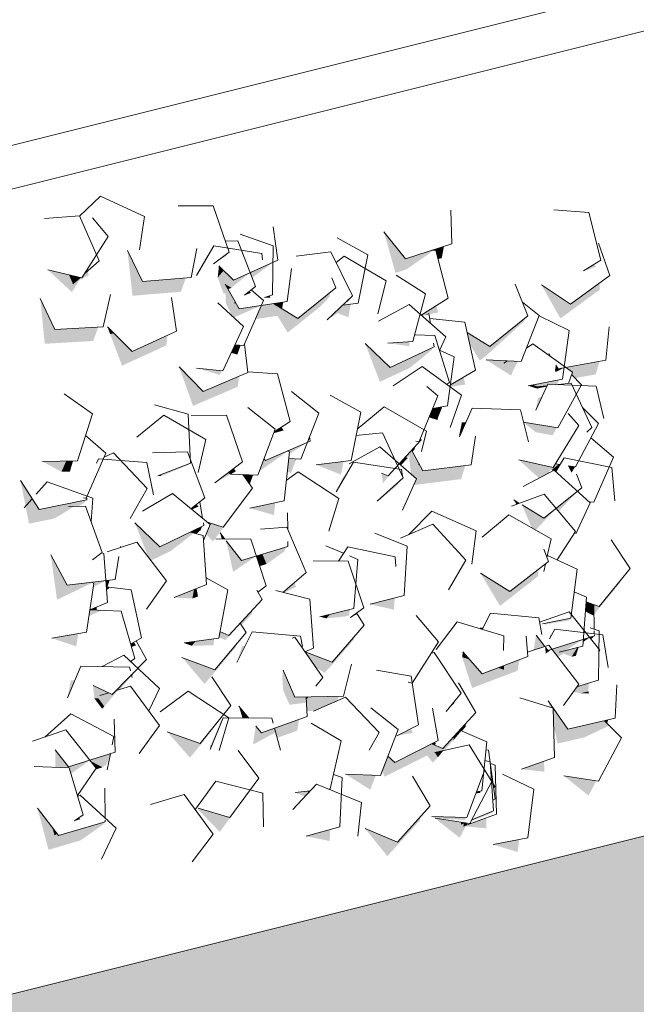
# Model space of a CAD drawing. Header units: millimetres. Extents: x 7522813 to 7573737, y -9734 to 10800.
# Tile 26 of 71: x 7534484 to 7535590, y 1336 to 3101. Entities that reach past the tile are written whole.
import ezdxf

# ---------------------------------------------------------------- set-up
doc = ezdxf.new("R2010")
doc.units = ezdxf.units.MM
doc.header["$MEASUREMENT"] = 0
for name, color, linetype in [('Nowe_130-Z Teren otaczajacy', 7, 'Continuous'), ('Nowe_2025-10-27 Żywopłot', 7, 'Continuous'), ('Nowe_260-A Balustrady', 7, 'Continuous'), ('Nowe_280-A Dachy Powłoki', 7, 'Continuous')]:
    doc.layers.add(name, color=color, linetype=linetype)
for name, color, linetype, lineweight, true_color in [('Nowe_130-Z Teren otaczajacy_Nr_pióra__81', 7, 'Continuous', 13, 0x6a6a6a), ('Nowe_2025-10-27 Żywopłot_Nr_pióra__81', 7, 'Continuous', 13, 0x6a6a6a), ('Nowe_2025-10-27 Żywopłot_Nr_pióra__82', 7, 'Continuous', 13, 0xaaaaaa), ('Nowe_280-A Dachy Powłoki_Nr_pióra__61', 7, 'Continuous', 13, 0x6a6a6a), ('Nowe_280-A Dachy Powłoki_Nr_pióra__81', 7, 'Continuous', 13, 0x6a6a6a)]:
    doc.layers.add(name, color=color, linetype=linetype, lineweight=lineweight, true_color=true_color)
doc.layers.add('Nowe_260-A Balustrady_Nr_pióra__11', color=7, linetype='Continuous', lineweight=13)

# ---------------------------------------------------------------- blocks, each defined once
blk = doc.blocks.new('ElemPrzekroju_10', base_point=(6982742.1, 0))
at = {"layer": 'Nowe_260-A Balustrady_Nr_pióra__11', "color": 7, "linetype": 'Continuous', "lineweight": 13}
blk.add_line((7524874.6, 472.5), (7545705.1, 5688.5), dxfattribs=at)
blk = doc.blocks.new('ElemPrzekroju_29', base_point=(6982742.1, 0))
at = {"layer": 'Nowe_130-Z Teren otaczajacy_Nr_pióra__81', "linetype": 'Continuous', "lineweight": 0, "true_color": 0x1a1a1a}
blk.add_hatch(color=250, dxfattribs=at).paths.add_polyline_path([(7529839.7, 196.5), (7529053.7, 0), (7530778.5, 0), (7531646.5, 217.6), (7531681.6, 170.4), (7531743.4, 232.6), (7531742.2, 241.6), (7532774.3, 500.3), (7532812.4, 486), (7532817, 511), (7532874.5, 525.4), (7532878.9, 513.4), (7532949.6, 544.2), (7533984.1, 803.6), (7534017.3, 781), (7534032.2, 815.6), (7536135.5, 1342.9), (7536160.3, 1326.8), (7536170.2, 1351.2), (7536254.7, 1354.3), (7536262.7, 1374.8), (7536418.8, 1413.9), (7536418.8, 1841.3), (7534408.6, 1338.7), (7534403.8, 1327.7), (7534373.9, 1330), (7533200.2, 1036.6), (7533199.7, 1033.7), (7533172.9, 1029.8), (7533168.7, 1028.7), (7533164.1, 1024.9), (7533161, 1026.8), (7532115.8, 765.5), (7532069.6, 719), (7532020.8, 741.8), (7529970.7, 229.2), (7529970.7, 226.9), (7529950.7, 221.3), (7529937.2, 174.9), (7529849.2, 172)])
blk = doc.blocks.new('ElemPrzekroju_77', base_point=(6982742.1, 0))
at = {"layer": 'Nowe_280-A Dachy Powłoki_Nr_pióra__81', "linetype": 'Continuous', "lineweight": 0, "true_color": 0x1a1a1a}
for points in [[(7535137.3, 2720.7), (7535153.3, 2663.9), (7535173.8, 2669), (7535171.3, 2678.5)], [(7534704.8, 2631.5), (7534677.5, 2686.8), (7534686.7, 2605.9), (7534773.5, 2613.1), (7534782.2, 2637.9)], [(7535223.4, 2687.6), (7535230.6, 2687.1), (7535231.5, 2683.5), (7535243.5, 2686.4), (7535245, 2694.6)], [(7535243.5, 2686.4), (7535231.5, 2683.5), (7535234.6, 2671.5), (7535241.1, 2673.6)], [(7535153.3, 2663.9), (7535158.1, 2646.8), (7535177.8, 2653.2), (7535173.8, 2669)], [(7534572.8, 2643.4), (7534534.9, 2652.3), (7534578, 2612.4), (7534591.7, 2633.9), (7534608.6, 2643), (7534605.5, 2650.1), (7534601.6, 2646.6), (7534596.1, 2638), (7534592.6, 2638.8), (7534579.8, 2627.5)], [(7534807.1, 2654.4), (7534801.4, 2642.3), (7534807.6, 2652.9)], [(7535471.9, 2590.8), (7535419.8, 2625.4), (7535453.8, 2565.2), (7535524.4, 2616.8), (7535524, 2628.9)], [(7534547.3, 2545.4), (7534521.4, 2601.2), (7534529.3, 2519.8), (7534591.2, 2523.4), (7534618.1, 2530.1), (7534625.5, 2549.9)], [(7534917.4, 2588.4), (7534906.8, 2564), (7534946, 2569.9), (7534946.2, 2570.4), (7534964.8, 2539.8), (7535023.9, 2587), (7535020, 2595), (7534982.9, 2565.4), (7534939.6, 2591.8)], [(7534853.9, 2594.4), (7534854.2, 2592.2), (7534854.5, 2592.8)], [(7535063.8, 2589.3), (7535035.9, 2562.7), (7535054.6, 2574.8), (7535073.4, 2567.4), (7535078.1, 2591.2)], [(7535204.1, 2571.2), (7535205.8, 2569.7), (7535210.2, 2570.7), (7535217.9, 2574.4), (7535218.2, 2572.5), (7535234.4, 2576.1), (7535231.2, 2588.3)], [(7534653.1, 2538.8), (7534641.8, 2550), (7534646.6, 2537.2)], [(7534618.1, 2530.1), (7534591.2, 2523.4), (7534616.2, 2524.8)], [(7534646.6, 2537.2), (7534667.9, 2480.6), (7534747.3, 2516.9), (7534749.3, 2535.1), (7534686, 2506.1), (7534653.1, 2538.8)], [(7535286.5, 2539.9), (7535290.9, 2519.7), (7535309.3, 2489.6), (7535325, 2502.2), (7535331.3, 2518.3), (7535327.4, 2515.2)], [(7535103.7, 2520.6), (7535130.2, 2451.6), (7535184.3, 2477), (7535179.6, 2491.9), (7535148.3, 2477.2)], [(7535320.6, 2491), (7535365.4, 2462.7), (7535369.3, 2472.9), (7535352.6, 2485), (7535359.2, 2489.4)], [(7534813.3, 2434), (7534770.1, 2478.7), (7534795.2, 2408.4), (7534875.4, 2442.9), (7534877.7, 2461.7)], [(7535463.1, 2477.6), (7535475.4, 2468.7), (7535473.9, 2464.6), (7535480, 2458.3), (7535517.2, 2465), (7535523.9, 2488.5)], [(7535256, 2442.6), (7535256.5, 2442.3), (7535283.2, 2446.8), (7535280.3, 2460.1), (7535256.5, 2446.1)], [(7535405.8, 2446.5), (7535395.9, 2444.7), (7535411.8, 2439.6), (7535410.3, 2442.7), (7535411, 2442.8)], [(7535218.3, 2388), (7535233.5, 2383.2), (7535233.9, 2386.1), (7535221.3, 2395.3)], [(7535277.2, 2378.9), (7535272.8, 2358), (7535275.2, 2358.3), (7535284.1, 2378.7)], [(7535387.8, 2379.5), (7535387.9, 2379.1), (7535409.6, 2361.2), (7535417.8, 2374.4)], [(7534964.1, 2291.6), (7534970.6, 2287.6), (7534980.6, 2313.5), (7534966.6, 2314)], [(7535165, 2304.6), (7535168, 2302), (7535179.8, 2314.8), (7535176.2, 2316.9)], [(7535199.1, 2303.6), (7535182.5, 2313.2), (7535186.4, 2285.9), (7535195.9, 2277.7), (7535190.9, 2266.6), (7535275.6, 2277.2), (7535283.4, 2301.5), (7535207.3, 2292), (7535199.7, 2306)], [(7534525.3, 2308.8), (7534559.3, 2290.3), (7534567.8, 2309.7)], [(7535016.1, 2302.9), (7535060.4, 2285.3), (7535065.1, 2309.2)], [(7535440.6, 2298.3), (7535379.2, 2311.7), (7535415.4, 2279.1), (7535428.5, 2286.1), (7535432.9, 2289.6), (7535436.2, 2294.9), (7535437.9, 2293.5), (7535450.7, 2303.8), (7535444.6, 2304.7)], [(7534732.1, 2283.1), (7534738.2, 2282.6), (7534737.3, 2285.1)], [(7534903, 2284.8), (7534884.2, 2285.3), (7534896.8, 2268)], [(7535051.8, 2254.6), (7535067.7, 2281.9), (7535064.8, 2282.3)], [(7534506.9, 2242), (7534485.8, 2275), (7534495, 2228.3)], [(7534834.2, 2270.8), (7534835.1, 2271.2), (7534835.7, 2271.9)], [(7535125.4, 2238), (7535132.3, 2242), (7535130.2, 2242.3)], [(7534495.7, 2224.5), (7534501.1, 2197.4), (7534545.6, 2206.3)], [(7534825.8, 2195.8), (7534818.6, 2178.5), (7534830.9, 2165.4), (7534883.6, 2235.6), (7534883.3, 2236.8), (7534849, 2191), (7534821, 2199.8)], [(7534896.8, 2225.1), (7534940.2, 2212.8), (7534942.6, 2235)], [(7535370.4, 2239.8), (7535375.1, 2232), (7535380.1, 2233.8)], [(7535507.2, 2236.2), (7535505.9, 2236.3), (7535506.8, 2235.5)], [(7535495.8, 2210.2), (7535495.9, 2210.1), (7535497, 2212.8)], [(7534690.9, 2199), (7534715.1, 2137.3), (7534719.7, 2131.3), (7534755.5, 2148.5), (7534754.4, 2164.9), (7534735.9, 2156)], [(7534852.3, 2169.8), (7534843.9, 2180.7), (7534846.7, 2169.8)], [(7534559.3, 2105.7), (7534540.1, 2141.3), (7534551.3, 2061.5), (7534552.6, 2061.6)], [(7534908.6, 2139.6), (7534914.6, 2121.3), (7534927, 2125), (7534919.4, 2142.9)], [(7535310.4, 2108.8), (7535345.4, 2050), (7535414.4, 2103.7), (7535413.9, 2114.8), (7535363.4, 2075.6)], [(7534645.7, 2096.2), (7534638.7, 2095.3), (7534639.5, 2084), (7534641.6, 2083.8)], [(7534956.4, 2074.1), (7534959, 2073.5), (7534980, 2084.3), (7534976.8, 2091.7)], [(7535523.2, 2049.1), (7535513.5, 2052.6), (7535513.9, 2034.2), (7535560.8, 2091.4), (7535560.2, 2094.2)], [(7534712, 2044), (7534729.8, 2069), (7534729.8, 2069)], [(7534761.2, 2064.9), (7534794, 2063.2), (7534797, 2079.4)], [(7534610.3, 2043.2), (7534622.6, 2042.5), (7534622.2, 2048.1)], [(7535112.6, 2052.8), (7535155.3, 2043.2), (7535156.7, 2064.4)], [(7535499.9, 2057.5), (7535499.5, 2052.2), (7535507.6, 2054.7)], [(7534879.9, 2019.2), (7534882.3, 2015.6), (7534901, 2035.8), (7534900.1, 2041)], [(7535022.5, 2030.6), (7535034.3, 2027.6), (7535040.7, 2035)], [(7534542.1, 1992.1), (7534585.9, 1977.4), (7534589.4, 2000.4)], [(7535309.5, 2009), (7535313.6, 2007.8), (7535315.1, 2010.8), (7535310.2, 2011.3)], [(7534834, 1935.5), (7534775.3, 1957.7), (7534815.9, 1910), (7534872.6, 1976.9), (7534871.9, 1980.3)], [(7534799.7, 1986.5), (7534779, 1983.6), (7534792.8, 1978.4)], [(7534873.6, 1948.7), (7534888.3, 1977.7), (7534883.3, 1978.2)], [(7534995.9, 1967.9), (7535012.4, 1944.2), (7535045, 1945), (7535083.8, 1989.8), (7535083.1, 1993.7), (7535044.5, 1949.1), (7534996, 1967.9)], [(7535424.1, 1979.7), (7535424.6, 1976.7), (7535426.1, 1977.2)], [(7535405.9, 1972), (7535406.3, 1970.7), (7535409.3, 1971.7)], [(7535277.7, 1958.1), (7535295.5, 1902.8), (7535377, 1933.8), (7535379.8, 1951.9), (7535378.8, 1953.2), (7535351.8, 1942.9), (7535351.7, 1936), (7535341.6, 1939), (7535313.6, 1928.4), (7535290.6, 1954.2)], [(7534570.2, 1885.3), (7534583.3, 1916.2), (7534576, 1916.4)], [(7534969.2, 1902.5), (7534955.1, 1922.8), (7534956.9, 1898.1)], [(7535482.9, 1904.6), (7535476.6, 1895.7), (7535490.3, 1893.5), (7535504, 1896.7), (7535504.3, 1911.3)], [(7534625.4, 1884.3), (7534618.2, 1884.4), (7534632.3, 1865.6), (7534636.3, 1869.6)], [(7535000.8, 1886.8), (7534998.1, 1883.3), (7534999.3, 1861.6), (7535013.4, 1862), (7535053.3, 1879.6), (7535056.7, 1888.2)], [(7535466.9, 1828.8), (7535432, 1879.9), (7535434.5, 1868.5), (7535441, 1866.5), (7535441.7, 1835.8), (7535448.8, 1803.2), (7535496.8, 1814.3), (7535509.7, 1838.7)], [(7534895.3, 1849), (7534877.5, 1870), (7534883.8, 1849.2)], [(7534985.3, 1846.6), (7534941, 1830.9), (7534945.7, 1813.4), (7534981.8, 1826.2)], [(7535273.6, 1827.5), (7535277.3, 1825.9), (7535284.2, 1833.6), (7535283.4, 1838.4)], [(7535533, 1844.1), (7535537.7, 1839.3), (7535539.3, 1845.6)], [(7534748.7, 1824.5), (7534789.7, 1777.8), (7534814.7, 1808.4), (7534812.9, 1809.6), (7534807.8, 1803.4)], [(7534698.5, 1785.5), (7534717.1, 1809.9), (7534716.8, 1810.4)], [(7534825.7, 1792.8), (7534828.5, 1799.4), (7534827, 1800.3)], [(7535144.5, 1780.8), (7535134.3, 1754.4), (7535138.6, 1743.9), (7535214.6, 1781.9), (7535225.2, 1768.7), (7535234.2, 1778.6), (7535228.8, 1787.3), (7535245.6, 1791.1), (7535261.9, 1809), (7535262.5, 1815.4), (7535243.3, 1794.3), (7535223.1, 1802.7), (7535156.7, 1769.5)], [(7534611.4, 1771.8), (7534621.5, 1759.1), (7534619.8, 1756.5), (7534632.8, 1760.6)], [(7535424.5, 1771.7), (7535383.9, 1757.3), (7535424.9, 1752.7)], [(7535068.3, 1748.4), (7535113, 1720.5), (7535123, 1746.3)], [(7535460.2, 1745.1), (7535504.2, 1710), (7535518.1, 1736.2)], [(7535001.5, 1717.9), (7534978.5, 1715.5), (7534995.6, 1708.1), (7535001.4, 1714.3)], [(7534516.4, 1687.6), (7534536, 1612.7), (7534593.7, 1629.7), (7534576.9, 1645), (7534554.1, 1638.3), (7534550.8, 1642.6), (7534546.7, 1639.8), (7534542.7, 1653.1)], [(7534801.1, 1688.6), (7534801.5, 1688.1), (7534801.7, 1688.4)], [(7534805.3, 1684.1), (7534843.1, 1644.8), (7534861.4, 1669.7)], [(7535103.7, 1650.7), (7535143.6, 1601.1), (7535202.5, 1666.1), (7535201.7, 1670.8), (7535161.7, 1626.7)], [(7535230.8, 1672.3), (7535223.5, 1672.5), (7535229.7, 1668.7), (7535273.2, 1634.3), (7535284, 1654.8), (7535321.2, 1651), (7535320.7, 1669.8), (7535280.3, 1655.2), (7535280.2, 1660.3), (7535275.9, 1658.6), (7535275.7, 1662.2), (7535229.2, 1669.2)], [(7535041.1, 1649.3), (7534997.8, 1637.1), (7535040.2, 1628.5)], [(7535379.9, 1631.3), (7535333.4, 1622.1), (7535377, 1608.7)], [(7534793.9, 1591.1), (7534812.9, 1615.2), (7534812.4, 1615.9)]]:
    blk.add_hatch(color=250, dxfattribs=at).paths.add_polyline_path(points)
at = {"layer": 'Nowe_280-A Dachy Powłoki_Nr_pióra__61', "color": 251, "linetype": 'Continuous', "lineweight": 13, "true_color": 0x6a6a6a}
for p, q in [((7525090.8, 452.4), (7545724.4, 5610.8)), ((7536541.5, 1871.9), (7534408.6, 1338.7))]:
    blk.add_line(p, q, dxfattribs=at)
blk = doc.blocks.new('ElemPrzekroju_355', base_point=(6982742.1, 0))
at = {"layer": 'Nowe_2025-10-27 Żywopłot_Nr_pióra__81', "linetype": 'Continuous', "lineweight": 0, "true_color": 0x1a1a1a}
for points in [[(7535176.2, 2672.4), (7535171.3, 2678.5), (7535177.8, 2653.2), (7535226.6, 2687.4), (7535223.4, 2687.6)], [(7534821, 2679), (7534807.1, 2654.4), (7534807.6, 2652.9), (7534823.4, 2679.9)], [(7534831.9, 2663.1), (7534855.5, 2677.8), (7534855.9, 2681)], [(7534897.8, 2645.8), (7534900.8, 2637.9), (7534938.5, 2665.7), (7534902.2, 2649.3)], [(7534841.7, 2659.7), (7534839.4, 2638.6), (7534850.2, 2651.2)], [(7534850.2, 2651.2), (7534839.4, 2638.6), (7534850.2, 2608.9), (7534853.2, 2611.3), (7534853.9, 2594.4), (7534854.5, 2592.8), (7534869.8, 2592.5), (7534871.4, 2593.8), (7534852.5, 2626.7), (7534864.1, 2620.2), (7534897.3, 2647.1), (7534867.7, 2633.7)], [(7534902.2, 2649.3), (7534897.3, 2647.1), (7534897.8, 2645.8)], [(7535514.4, 2662.3), (7535495.2, 2650.3), (7535517.8, 2657.9)], [(7534592.6, 2638.8), (7534572.8, 2643.4), (7534579.8, 2627.5)], [(7534864.1, 2620.2), (7534852.5, 2626.7), (7534857.7, 2617.7)], [(7534896.4, 2613.9), (7534887.7, 2606.9), (7534898.9, 2611.1), (7534898.5, 2611.6)], [(7534898.5, 2611.6), (7534898.9, 2611.1), (7534899, 2611.1)], [(7534923.5, 2602.9), (7534933.9, 2602.3), (7534932.9, 2605.9)], [(7535020, 2595), (7535023.9, 2587), (7535039.7, 2603.6), (7535040.7, 2611.5)], [(7535063.8, 2589.3), (7535065, 2589.5), (7535076, 2598.7), (7535074.7, 2599.7)], [(7534854.5, 2592.8), (7534854.2, 2592.2), (7534864.3, 2570.7), (7534868.3, 2567.1), (7534917.4, 2588.4), (7534878, 2582.5), (7534871.4, 2593.8), (7534869.8, 2592.5)], [(7534956.9, 2594.4), (7534939.6, 2591.8), (7534954.7, 2582.5)], [(7535217.9, 2574.4), (7535210.2, 2570.7), (7535218.1, 2573)], [(7535331.3, 2518.3), (7535325, 2502.2), (7535389.2, 2560.9), (7535388.3, 2564.2)], [(7534863.5, 2503.6), (7534874.8, 2500.6), (7534880.5, 2517.3), (7534870.3, 2518.1)], [(7535144.5, 2521.1), (7535182.9, 2515.3), (7535183.7, 2523.6)], [(7535224.4, 2513), (7535179.6, 2491.9), (7535184.3, 2477), (7535223.5, 2509)], [(7535352.6, 2485), (7535369.3, 2472.9), (7535377.9, 2488.5), (7535359.2, 2489.4)], [(7535436.1, 2497.1), (7535432.8, 2502.5), (7535434.4, 2498.3)], [(7534801.6, 2476.3), (7534843.4, 2464.3), (7534846.2, 2471.6)], [(7535445.7, 2481.5), (7535444.1, 2472.3), (7535452.1, 2475.6), (7535449.6, 2475.2)], [(7535452.1, 2475.6), (7535444.1, 2472.3), (7535445.3, 2469.2), (7535460.5, 2477.1)], [(7535463.1, 2477.6), (7535460.5, 2477.1), (7535460.4, 2476)], [(7535405.8, 2446.5), (7535411, 2442.8), (7535429.6, 2444.7), (7535431, 2447.7), (7535448, 2446.9), (7535451.3, 2455.1)], [(7535249.8, 2447.1), (7535250, 2447), (7535254, 2449.5), (7535253.8, 2449.9)], [(7535410.3, 2442.7), (7535411.8, 2439.6), (7535428.9, 2443.1), (7535429.6, 2444.7)], [(7535409.6, 2400.6), (7535420.7, 2425.1), (7535413.5, 2423)], [(7535224.7, 2403.6), (7535221.3, 2395.3), (7535233.9, 2386.1), (7535242.1, 2407)], [(7534940.5, 2362.2), (7534939.5, 2359.4), (7534957.9, 2364.7), (7534953.3, 2370.5)], [(7535417.8, 2374.4), (7535409.6, 2361.2), (7535439.8, 2355.8), (7535447.3, 2369.3)], [(7535501.4, 2361.6), (7535507.7, 2366.1), (7535507, 2366.7)], [(7535272.8, 2358), (7535272.9, 2353), (7535275.2, 2358.3)], [(7535000.3, 2343.1), (7534964.2, 2327.7), (7534968, 2326), (7534967.5, 2322.2)], [(7535188.4, 2330.1), (7535187.2, 2328.8), (7535188.5, 2326.5), (7535191.5, 2329.5)], [(7535193.5, 2335.7), (7535188.4, 2330.1), (7535191.5, 2329.5), (7535192.5, 2330.7)], [(7535195.5, 2345.2), (7535200.6, 2344.6), (7535200.7, 2345)], [(7534922.3, 2313.6), (7534914, 2291.3), (7534965.2, 2327.3), (7534964.2, 2327.7), (7534924.9, 2310.9)], [(7535187.2, 2328.8), (7535176.2, 2316.9), (7535179.8, 2314.8), (7535184, 2320.1), (7535182.5, 2313.2), (7535199.1, 2303.6), (7535199.7, 2306)], [(7534559.3, 2290.3), (7534574.3, 2290.4), (7534580.1, 2309.9), (7534567.8, 2309.7)], [(7534623, 2309.8), (7534622, 2305.9), (7534624, 2310.1)], [(7534737.3, 2285.1), (7534738.2, 2282.6), (7534789.4, 2303.8), (7534789.5, 2305.1)], [(7534857.5, 2288.4), (7534862.1, 2286), (7534862.9, 2285.9), (7534872.1, 2291.5), (7534868, 2296.3)], [(7535145.1, 2282.9), (7535133.1, 2288), (7535135.8, 2269.9), (7535157.3, 2296.3)], [(7535161.8, 2301.2), (7535157.3, 2296.3), (7535157.8, 2296.2)], [(7535161.8, 2301.2), (7535162, 2300.9), (7535165, 2304.6)], [(7535450.7, 2303.8), (7535437.9, 2293.5), (7535441, 2292.8), (7535442.4, 2293.5), (7535444, 2292), (7535444.4, 2291.9), (7535444.3, 2291.9), (7535444.2, 2291.8), (7535445.3, 2290.9), (7535453.2, 2303.4)], [(7535452.6, 2303.5), (7535453.2, 2303.4), (7535453.4, 2303.6)], [(7535480.2, 2299.3), (7535467.6, 2301.2), (7535473.6, 2288.7)], [(7534835.7, 2271.9), (7534835.1, 2271.2), (7534862.9, 2285.9), (7534885.2, 2284), (7534884.2, 2285.3), (7534862.1, 2286), (7534857.5, 2288.4)], [(7535432.9, 2289.6), (7535428.5, 2286.1), (7535431.9, 2287.9)], [(7535130.2, 2242.3), (7535132.3, 2242), (7535163, 2267.6), (7535163.3, 2272.3)], [(7534497, 2230.6), (7534495.7, 2224.5), (7534545.6, 2206.3), (7534552.1, 2209.7), (7534572, 2228.4), (7534589.1, 2228.6), (7534600.5, 2234.5), (7534603.1, 2239.8), (7534519.2, 2222.9), (7534506.9, 2242)], [(7534603.1, 2243.1), (7534598.7, 2243.4), (7534602.8, 2242.1)], [(7535446.1, 2224.9), (7535450.8, 2219.3), (7535484.5, 2255.5)], [(7534552.1, 2209.7), (7534582.3, 2228.5), (7534572, 2228.4)], [(7534801.5, 2232), (7534791.4, 2224.1), (7534793, 2222.8), (7534805.4, 2228.2)], [(7535423.8, 2207.2), (7535385, 2230.9), (7535402.4, 2190), (7535409.6, 2185.9), (7535446.1, 2224.9)], [(7534811.2, 2192.1), (7534790.7, 2182.3), (7534801.6, 2179.5), (7534808.8, 2185.7)], [(7534790.7, 2182.3), (7534754.4, 2164.9), (7534755.5, 2148.5), (7534796.9, 2180.7)], [(7534854.6, 2166.8), (7534867.1, 2110.8), (7534908.6, 2139.6), (7534881.8, 2131.6)], [(7534919.4, 2142.9), (7534927, 2125), (7534958.8, 2147.5), (7534961.7, 2155.6)], [(7534630.8, 2144.8), (7534614.7, 2132.4), (7534631.1, 2144.2)], [(7535055.5, 2130.4), (7535055.7, 2130.4), (7535064.8, 2144.3), (7535064.6, 2144.4), (7535064.2, 2144.3)], [(7534552.6, 2061.6), (7534614.7, 2091.4), (7534613, 2092.3), (7534569.4, 2087), (7534559.3, 2105.8)], [(7534613, 2092.3), (7534617.2, 2090.1), (7534616.2, 2083.5), (7534638.7, 2095.3)], [(7534639.5, 2084), (7534639.9, 2078.4), (7534644, 2080.7), (7534645.2, 2083.4)], [(7534797, 2079.4), (7534794, 2063.2), (7534804.1, 2066.9), (7534801.4, 2081.1)], [(7535499.5, 2052.2), (7535498.5, 2040.1), (7535512, 2033.2), (7535513.9, 2035.4), (7535513.5, 2052.6), (7535507.6, 2054.7)], [(7534610.1, 2043.1), (7534608.3, 2031.7), (7534631.5, 2041.8), (7534631.5, 2042.1), (7534610.3, 2043.2)], [(7535040.7, 2035), (7535034.3, 2027.6), (7535068.7, 2031.1), (7535044.1, 2035.9)], [(7535077, 2043.8), (7535044.1, 2035.9), (7535068.7, 2031.1), (7535074.5, 2032.7)], [(7535088.2, 2037.3), (7535077.4, 2029.4), (7535089.4, 2035.3)], [(7534843.4, 2003.9), (7534841.5, 1993.7), (7534853.4, 1988.7), (7534880.6, 2018.2), (7534879.9, 2019.2), (7534859.4, 1997.1)], [(7535423.8, 2018.2), (7535421.4, 2017.7), (7535427.4, 2017.1)], [(7535471.1, 2027.7), (7535423.8, 2018.2), (7535427.4, 2017.1), (7535469.7, 2023.9)], [(7535424.1, 1979.7), (7535410.2, 1997.3), (7535405.9, 1972), (7535409.3, 1971.7), (7535424.6, 1976.7)], [(7535435.9, 1997.4), (7535434.2, 1990.7), (7535437.8, 1997.5)], [(7535513.7, 1995.9), (7535506.3, 1993.6), (7535508.5, 1990.9), (7535512.4, 1993.1)], [(7534683.3, 1981.5), (7534684.8, 1976.3), (7534693.1, 1979.2), (7534689.2, 1984.9)], [(7534792.8, 1978.4), (7534832.1, 1979.4), (7534832.7, 1991.1), (7534799.7, 1986.5)], [(7535470.7, 1982.5), (7535438.6, 1972.5), (7535449, 1958.9), (7535459.2, 1964.4), (7535474, 1958.9), (7535484, 1975.4), (7535451.5, 1967.3)], [(7535451.5, 1967.3), (7535463.3, 1970.3), (7535494.7, 1990), (7535470.7, 1982.5)], [(7535494.7, 1990), (7535494.3, 1984.9), (7535506.3, 1993.6)], [(7535290.6, 1954.2), (7535278.9, 1967.4), (7535277.7, 1958.1)], [(7535431.5, 1970.3), (7535426.9, 1976.1), (7535427.2, 1964.2), (7535438.6, 1972.5)], [(7535484, 1975.4), (7535474, 1958.9), (7535481.5, 1960.5), (7535486.4, 1976)], [(7534684.2, 1951.3), (7534682.9, 1950.4), (7534684.8, 1948.6), (7534686.1, 1949.1)], [(7535012.4, 1944.2), (7535015.1, 1940.3), (7535031, 1930), (7535045, 1945)], [(7535351.8, 1942.9), (7535341.6, 1939), (7535351.7, 1936)], [(7535378.8, 1953.2), (7535379.8, 1951.9), (7535380.5, 1953.8)], [(7534684.8, 1926.2), (7534657.2, 1898.1), (7534664.3, 1900.3), (7534685.2, 1924.7)], [(7534684.8, 1926.2), (7534685.2, 1924.5), (7534696.4, 1938)], [(7534957, 1934.7), (7534955.1, 1922.8), (7534969.2, 1902.5), (7534971, 1901.9)], [(7534644, 1894.1), (7534615.9, 1907), (7534618.2, 1884.4), (7534625.4, 1884.3), (7534628.2, 1889.2)], [(7535015.6, 1905.8), (7535020.5, 1911.1), (7535020, 1911.4)], [(7534628.2, 1889.2), (7534625.4, 1884.3), (7534636.3, 1869.6), (7534660.9, 1899.3), (7534657.2, 1898.1), (7534650.4, 1891.1), (7534644, 1894.1)], [(7534956.9, 1898.1), (7534968.2, 1872.8), (7534998.5, 1876.5), (7534997.9, 1886.7), (7534977.7, 1886.2), (7534971, 1901.9), (7534969.2, 1902.5)], [(7535490.3, 1893.5), (7535505.1, 1892.9), (7535504, 1896.7)], [(7535000.8, 1886.8), (7534997.9, 1886.7), (7534998.1, 1883.3)], [(7535262.4, 1876.8), (7535249.1, 1860.5), (7535263.7, 1876)], [(7535469.4, 1885.6), (7535459.5, 1871.7), (7535469.4, 1885.5)], [(7534850.1, 1855.3), (7534812.9, 1809.6), (7534814.7, 1808.4)], [(7534827, 1800.3), (7534828.5, 1799.4), (7534847.4, 1845.3), (7534845.8, 1844.7)], [(7535496.8, 1814.3), (7535541.6, 1835.4), (7535533, 1844.1), (7535509.7, 1838.7)], [(7534917.7, 1822.7), (7534907.6, 1834.6), (7534902.7, 1801.4), (7534943.1, 1823.2), (7534941, 1830.9)], [(7535160.5, 1817), (7535189.5, 1822.5), (7535185.3, 1829.5)], [(7535261.9, 1809), (7535276.5, 1826.3), (7535273.6, 1827.5), (7535262.5, 1815.4)], [(7535223.1, 1802.7), (7535227.9, 1800.7), (7535230.1, 1802), (7535229.7, 1806)], [(7534548.1, 1792), (7534548.6, 1760.5), (7534572.9, 1759.6), (7534576.2, 1748.7), (7534610.1, 1773.4), (7534572.1, 1761.5)], [(7534610.1, 1773.4), (7534611.4, 1771.8), (7534632.8, 1760.6), (7534639.4, 1765), (7534646.1, 1780.4), (7534647, 1784.9)], [(7535228.8, 1787.3), (7535234.2, 1778.6), (7535244, 1790.7)], [(7534861.2, 1670.4), (7534804.3, 1687.6), (7534805.3, 1684.1), (7534861.4, 1669.7), (7534897.6, 1720)], [(7535001.5, 1717.9), (7535001.4, 1714.3), (7535005.1, 1718.2)], [(7535303.6, 1716.5), (7535302.5, 1713.8), (7535310.4, 1715), (7535310.3, 1718.1)], [(7535334.2, 1723.8), (7535334.2, 1723.8), (7535335.9, 1725.6), (7535335.8, 1725.6)], [(7535336.2, 1703.5), (7535332.6, 1701.8), (7535332.6, 1701.2), (7535336.3, 1702.9)], [(7535294.7, 1666.3), (7535293.3, 1663.7), (7535331.7, 1679.1), (7535331.5, 1681.4)], [(7534576.9, 1645), (7534593.7, 1629.7), (7534634.6, 1658.5), (7534636.3, 1662.5)], [(7534590.8, 1670.1), (7534582.9, 1664.7), (7534592.9, 1667.6)], [(7535229.2, 1669.2), (7535229.9, 1669), (7535283.2, 1666.3), (7535284.8, 1670.7), (7535230.8, 1672.3)], [(7535275.7, 1662.2), (7535275.9, 1658.6), (7535282.3, 1661.2)], [(7535280.2, 1660.3), (7535280.3, 1655.2), (7535285.6, 1657.1), (7535287.5, 1660.4), (7535282.3, 1661.2)], [(7534550.8, 1642.6), (7534542.7, 1653.1), (7534546.7, 1639.8)]]:
    blk.add_hatch(color=250, dxfattribs=at).paths.add_polyline_path(points)
at = {"layer": 'Nowe_2025-10-27 Żywopłot_Nr_pióra__82', "color": 253, "linetype": 'Continuous', "lineweight": 13, "true_color": 0xaaaaaa}
for p, q in [((7534629, 2784.7), (7534591.9, 2748.3)), ((7534708.2, 2748.1), (7534629, 2784.7)), ((7534603.2, 2759.4), (7534603.1, 2759.6)), ((7534831.2, 2767.3), (7534768.3, 2767.1)), ((7534859.9, 2684), (7534831.2, 2767.3)), ((7535259.2, 2699.2), (7535257.3, 2759.5)), ((7535504.5, 2755.1), (7535441.8, 2760)), ((7535526.1, 2669.7), (7535504.5, 2755.1)), ((7534591.5, 2749.3), (7534528.8, 2744.2)), ((7534626.7, 2668.6), (7534591.5, 2749.3)), ((7534643.2, 2712.2), (7534614.7, 2745.8)), ((7534699.2, 2688.3), (7534708.2, 2748.1)), ((7534947.2, 2669.6), (7534938.7, 2729.7)), ((7535137.3, 2720.7), (7535176.2, 2672.4)), ((7534596.1, 2638), (7534643.2, 2712.2)), ((7534875.2, 2704.4), (7534853.1, 2703.6)), ((7534906.9, 2622.3), (7534875.2, 2704.4)), ((7534939, 2695.5), (7534879.7, 2716.2)), ((7535108.5, 2679.4), (7535053.8, 2709.9)), ((7534677.5, 2686.8), (7534704.8, 2631.5)), ((7534791.6, 2638.6), (7534801.8, 2690.5)), ((7534832.6, 2695.5), (7534801.4, 2642.3)), ((7534831.9, 2663.1), (7534859.9, 2684)), ((7534918.6, 2681.9), (7534832.6, 2695.5)), ((7534937.5, 2607.3), (7534939, 2695.5)), ((7535042.2, 2684.7), (7534979.9, 2677)), ((7535081, 2605.7), (7535042.2, 2684.7)), ((7535176.2, 2672.4), (7535259.2, 2699.2)), ((7535230.6, 2687.1), (7535223.4, 2687.6)), ((7535252.5, 2601.7), (7535230.6, 2687.1)), ((7535542.4, 2642.4), (7535521.9, 2700.2)), ((7534601.6, 2646.6), (7534626.7, 2668.6)), ((7534867.7, 2633.7), (7534947.2, 2669.6)), ((7534920, 2670.1), (7534918.6, 2681.9)), ((7535066.3, 2677.1), (7535051.7, 2665.3)), ((7535141.5, 2632.6), (7535066.3, 2677.1)), ((7535091.5, 2592.9), (7535108.5, 2679.4)), ((7535495.2, 2650.3), (7535526.1, 2669.7)), ((7534534.9, 2652.3), (7534596.1, 2638)), ((7534841.7, 2659.7), (7534867.7, 2633.7)), ((7534964.1, 2595.5), (7534971.7, 2654.8)), ((7534579.8, 2627.5), (7534592.6, 2638.8)), ((7534704.8, 2631.5), (7534791.6, 2638.6)), ((7535051.2, 2620), (7535043.9, 2638.1)), ((7535126.6, 2573.4), (7535141.5, 2632.6)), ((7535211.8, 2609.1), (7535159.2, 2643)), ((7535471.9, 2590.8), (7535542.4, 2642.4)), ((7534852.5, 2626.7), (7534878, 2582.5)), ((7534887.7, 2606.9), (7534906.9, 2622.3)), ((7534921.3, 2597.5), (7534899.6, 2616.5)), ((7534982.9, 2565.4), (7535051.2, 2620)), ((7535395.6, 2570), (7535372.5, 2626.9)), ((7535419.8, 2625.4), (7535471.9, 2590.8)), ((7534521.4, 2601.2), (7534547.3, 2545.4)), ((7534634.2, 2550.4), (7534647.2, 2608.4)), ((7534765.4, 2542.4), (7534756.6, 2602.5)), ((7534878, 2582.5), (7534964.1, 2595.5)), ((7534886.2, 2516.8), (7534921.3, 2597.5)), ((7534923.5, 2602.9), (7534937.5, 2607.3)), ((7535035.9, 2562.7), (7535081, 2605.7)), ((7535189, 2524), (7535211.8, 2609.1)), ((7535204.1, 2571.2), (7535252.5, 2601.7)), ((7535415.6, 2570.3), (7535385.6, 2594.6)), ((7534885.7, 2551), (7534839.9, 2593.3)), ((7534869.8, 2592.5), (7534871.4, 2593.8)), ((7534939.6, 2591.8), (7534982.9, 2565.4)), ((7535063.8, 2589.3), (7535091.5, 2592.9)), ((7535182.7, 2590.2), (7535127.6, 2560.4)), ((7535248.1, 2532), (7535182.7, 2590.2)), ((7535220.7, 2556.4), (7535217.9, 2574.4)), ((7535282.4, 2558.4), (7535219.9, 2565.3)), ((7535327.4, 2515.2), (7535395.6, 2570)), ((7535383.4, 2488.3), (7535415.6, 2570.3)), ((7535469.7, 2543.6), (7535415.5, 2570)), ((7534547.3, 2545.4), (7534634.2, 2550.4)), ((7534641.8, 2550), (7534686, 2506.1)), ((7534686, 2506.1), (7534765.4, 2542.4)), ((7534848.4, 2471.4), (7534885.7, 2551)), ((7535301.3, 2472.3), (7535282.4, 2558.4)), ((7535457.7, 2456.3), (7535469.7, 2543.6)), ((7535535.3, 2490.6), (7535541.3, 2550.2)), ((7535144.5, 2521.1), (7535189, 2524)), ((7535228.5, 2534.8), (7535192.1, 2535.6)), ((7535254.9, 2450.7), (7535228.5, 2534.8)), ((7535236.9, 2507.9), (7535248.1, 2532)), ((7535286.5, 2539.9), (7535327.4, 2515.2)), ((7534870.3, 2518.1), (7534886.2, 2516.8)), ((7534893.5, 2468.5), (7534887.2, 2519)), ((7535103.7, 2520.6), (7535148.3, 2477.2)), ((7535148.3, 2477.2), (7535227.3, 2514.3)), ((7535227.3, 2514.3), (7535226.3, 2520.7)), ((7535263.1, 2496.2), (7535237.3, 2508.6)), ((7535404.5, 2519.9), (7535392.7, 2512)), ((7535475.4, 2468.7), (7535404.5, 2519.9)), ((7535251.6, 2408.8), (7535263.1, 2496.2)), ((7535320.6, 2491), (7535383.4, 2488.3)), ((7535359.2, 2489.4), (7535352.6, 2485)), ((7535432.8, 2502.5), (7535436.1, 2497.1)), ((7535449.6, 2475.2), (7535535.3, 2490.6)), ((7534770.1, 2478.7), (7534813.3, 2434)), ((7534801.6, 2476.3), (7534848.4, 2471.4)), ((7535206, 2479.1), (7535154.1, 2444.3)), ((7535276.7, 2427.5), (7535206, 2479.1)), ((7535256.5, 2446.1), (7535301.3, 2472.3)), ((7535445.7, 2481.5), (7535449.6, 2475.2)), ((7534813.3, 2434), (7534893.5, 2468.5)), ((7534946.5, 2465.9), (7534893.3, 2469.4)), ((7534969.2, 2380.7), (7534946.5, 2465.9)), ((7535186.5, 2466), (7535186, 2466.4)), ((7535395.9, 2444.7), (7535457.7, 2456.3)), ((7535468.4, 2448.8), (7535475.4, 2468.7)), ((7535491.7, 2446), (7535473.9, 2464.6)), ((7535234, 2426.5), (7535214.1, 2443.1)), ((7535249.8, 2447.1), (7535254.9, 2450.7)), ((7535431, 2447.7), (7535409.6, 2400.6)), ((7535429.6, 2444.7), (7535410.3, 2442.7)), ((7535517.9, 2443.6), (7535431, 2447.7)), ((7535449.2, 2369), (7535491.7, 2446)), ((7535472.9, 2449.2), (7535449.9, 2446.8)), ((7535510, 2369.5), (7535472.9, 2449.2)), ((7535531.4, 2385.7), (7535517.9, 2443.6)), ((7534614.9, 2394), (7534564, 2430.3)), ((7535020.5, 2395.2), (7534971.8, 2434.4)), ((7535095.7, 2397.4), (7535041, 2427.9)), ((7535200.8, 2344.9), (7535234, 2426.5)), ((7535256.3, 2369.8), (7535276.7, 2427.5)), ((7534786.4, 2393.7), (7534725.9, 2410.5)), ((7534942.3, 2367), (7534893.2, 2405.7)), ((7535137.9, 2406.7), (7535089.7, 2366.9)), ((7535213.5, 2362.9), (7535137.9, 2406.7)), ((7535224.7, 2403.6), (7535251.6, 2408.8)), ((7535295.3, 2404.5), (7535272.9, 2353)), ((7535382.3, 2401.6), (7535295.3, 2404.5)), ((7535396.6, 2344), (7535382.3, 2401.6)), ((7535522.1, 2376.9), (7535492.8, 2406.5)), ((7534588.2, 2310), (7534614.9, 2394)), ((7534742.7, 2392.1), (7534694.7, 2352.2)), ((7534818.4, 2348.5), (7534742.7, 2392.1)), ((7534790.7, 2305.6), (7534786.4, 2393.7)), ((7534855, 2391.6), (7534792.1, 2391.1)), ((7534884.1, 2308.4), (7534855, 2391.6)), ((7534988.7, 2313.1), (7535020.5, 2395.2)), ((7535078.4, 2310.9), (7535095.7, 2397.4)), ((7535486.6, 2373.2), (7535467.6, 2395)), ((7534911.5, 2284.6), (7534942.3, 2367)), ((7534940.5, 2362.2), (7534969.2, 2380.7)), ((7535387.8, 2379.5), (7535449.2, 2369)), ((7535440.6, 2298.3), (7535486.6, 2373.2)), ((7535481, 2299.1), (7535522.1, 2376.9)), ((7535501.4, 2361.6), (7535510, 2369.5)), ((7534638.8, 2323.7), (7534602.6, 2355.4)), ((7534804.2, 2289.2), (7534818.4, 2348.5)), ((7535005.1, 2345.2), (7535004.1, 2353.1)), ((7535135, 2359.9), (7535087.3, 2355.2)), ((7535171.6, 2279.8), (7535135, 2359.9)), ((7535145.1, 2282.9), (7535204.4, 2347.5)), ((7535204.4, 2347.5), (7535202.9, 2350)), ((7535204.7, 2326.9), (7535213.5, 2362.9)), ((7535293.7, 2302.8), (7535301.7, 2354.3)), ((7535548.9, 2316.5), (7535508.6, 2351.4)), ((7534924.9, 2310.9), (7535005.1, 2345.2)), ((7535129.9, 2335.1), (7535075.1, 2304.7)), ((7535195.9, 2277.7), (7535129.9, 2335.1)), ((7535194.5, 2345.3), (7535200.8, 2344.9)), ((7534603.5, 2243), (7534638.8, 2323.7)), ((7534625.7, 2313.6), (7534622, 2305.9)), ((7534712.6, 2307.2), (7534625.7, 2313.6)), ((7534652.7, 2324.2), (7534635.7, 2316.7)), ((7534713, 2260.6), (7534652.7, 2324.2)), ((7534785.5, 2326), (7534722.7, 2324.4)), ((7534816.2, 2243.5), (7534785.5, 2326)), ((7534922.3, 2313.6), (7534924.9, 2310.9)), ((7534958.3, 2238.4), (7534968, 2326)), ((7534968, 2326), (7534964.2, 2327.7)), ((7534966.6, 2314), (7534988.7, 2313.1)), ((7535187.2, 2328.8), (7535207.3, 2292)), ((7535460.7, 2315.2), (7535445.3, 2290.9)), ((7535546.2, 2298.3), (7535460.7, 2315.2)), ((7535514, 2235.7), (7535548.9, 2316.5)), ((7534525.3, 2308.8), (7534588.2, 2310)), ((7534724.5, 2248.9), (7534712.6, 2307.2)), ((7534732.1, 2283.1), (7534790.7, 2305.6)), ((7534834.2, 2270.8), (7534884.1, 2308.4)), ((7535016.1, 2302.9), (7535078.4, 2310.9)), ((7535082.9, 2307.9), (7535051.8, 2254.6)), ((7535169, 2294.5), (7535082.9, 2307.9)), ((7535199.1, 2303.6), (7535199.7, 2306)), ((7535207.3, 2292), (7535293.7, 2302.8)), ((7535379.2, 2311.7), (7535440.6, 2298.3)), ((7535444.6, 2304.7), (7535453.2, 2303.4)), ((7535467.6, 2301.2), (7535481, 2299.1)), ((7535551.2, 2238.6), (7535546.2, 2298.3)), ((7534862.1, 2286), (7534911.5, 2284.6)), ((7534901.7, 2261.2), (7534884.2, 2285.3)), ((7534983.4, 2290.5), (7534962.3, 2274.9)), ((7535056.4, 2242.3), (7534983.4, 2290.5)), ((7535125.4, 2238), (7535171.6, 2279.8)), ((7535133.1, 2288), (7535145.1, 2282.9)), ((7535170.4, 2282.4), (7535169, 2294.5)), ((7535170.6, 2221.6), (7535195.9, 2277.7)), ((7535170.9, 2278.7), (7535170.8, 2279.1)), ((7535442.4, 2293.5), (7535387.1, 2264)), ((7535507.4, 2234.9), (7535442.4, 2293.5)), ((7535492.2, 2261.6), (7535482.5, 2285.9)), ((7534485.8, 2275), (7534519.2, 2222.9)), ((7534533.4, 2272.6), (7534513.9, 2250.1)), ((7534615.3, 2242.8), (7534533.4, 2272.6)), ((7534682.6, 2206.9), (7534713, 2260.6)), ((7534849, 2191), (7534901.7, 2261.2)), ((7535423.8, 2207.2), (7535492.2, 2261.6)), ((7534506.9, 2242), (7534492.7, 2225.6)), ((7534598.7, 2243.4), (7534603.5, 2243)), ((7534604.5, 2240.1), (7534604.8, 2243.3)), ((7534605.1, 2246.5), (7534605.1, 2246.7)), ((7534612.5, 2201.3), (7534615.3, 2242.8)), ((7534758.2, 2251.4), (7534704.3, 2219.5)), ((7534825.8, 2195.8), (7534758.2, 2251.4)), ((7534791.4, 2224.1), (7534816.2, 2243.5)), ((7535038.6, 2183.8), (7535056.4, 2242.3)), ((7535424.7, 2250.4), (7535365.9, 2228.5)), ((7535481, 2183.2), (7535424.7, 2250.4)), ((7534519.2, 2222.9), (7534604.5, 2240.1)), ((7534602.6, 2228.8), (7534572, 2228.4)), ((7534632.3, 2145.9), (7534602.6, 2228.8)), ((7534812.4, 2206.9), (7534807.5, 2236.7)), ((7534896.8, 2225.1), (7534958.3, 2238.4)), ((7535370.4, 2239.8), (7535380.1, 2233.8)), ((7535385, 2230.9), (7535423.8, 2207.2)), ((7535481.3, 2179.2), (7535507.4, 2234.9)), ((7535505.9, 2236.3), (7535514, 2235.7)), ((7534964.9, 2187.6), (7534964.6, 2216.9)), ((7535223.1, 2219.9), (7535182.1, 2177.9)), ((7535303, 2184.8), (7535223.1, 2219.9)), ((7535361.6, 2213.2), (7535313.8, 2173.1)), ((7535437.5, 2170.1), (7535361.6, 2213.2)), ((7534690.9, 2199), (7534735.9, 2156)), ((7534735.9, 2156), (7534814.5, 2193.8)), ((7534814.5, 2193.8), (7534813.7, 2199.1)), ((7534814, 2167.4), (7534825.8, 2195.8)), ((7534821, 2199.8), (7534849, 2191)), ((7534963.6, 2190.9), (7534916.4, 2187.5)), ((7534998, 2109.9), (7534963.6, 2190.9)), ((7535225, 2196.2), (7535167.3, 2171.6)), ((7535284.5, 2131.9), (7535225, 2196.2)), ((7534813.4, 2176.4), (7534790.7, 2182.3)), ((7534819.4, 2088.4), (7534813.4, 2176.4)), ((7534843.9, 2180.7), (7534852.3, 2169.8)), ((7535179.1, 2156.8), (7535120.8, 2180.1)), ((7535295.1, 2124.7), (7535303, 2184.8)), ((7535448, 2132.3), (7535481, 2183.2)), ((7534694.4, 2164.2), (7534641.5, 2147)), ((7534664.9, 2154.6), (7534665.2, 2156.3)), ((7534747.9, 2094.6), (7534694.4, 2164.2)), ((7534898.7, 2169.3), (7534835.9, 2169.9)), ((7534854.6, 2166.8), (7534881.8, 2131.6)), ((7534881.8, 2131.6), (7534965.3, 2156.7)), ((7534926.4, 2085.7), (7534898.7, 2169.3)), ((7534965.3, 2156.7), (7534965.2, 2165.3)), ((7535064.8, 2144.3), (7535033.1, 2157.7)), ((7535072.5, 2156.1), (7535055.7, 2130.4)), ((7535157.7, 2138.1), (7535072.5, 2156.1)), ((7535173.4, 2068.7), (7535179.1, 2156.8)), ((7535429.7, 2136.5), (7535437.5, 2170.1)), ((7535578.9, 2116.9), (7535544.7, 2168.5)), ((7534540.1, 2141.3), (7534569.4, 2087)), ((7534614.7, 2132.4), (7534632.3, 2145.9)), ((7534635, 2144.1), (7534631.2, 2145)), ((7534641.6, 2056.1), (7534635, 2144.1)), ((7534655.8, 2097.4), (7534662.4, 2138.4)), ((7535090.8, 2133.3), (7535075.5, 2139.8)), ((7535159, 2120.3), (7535157.7, 2138.1)), ((7535432.5, 2129.3), (7535423.8, 2151.6)), ((7535483.6, 2115.6), (7535430.6, 2140.5)), ((7535073.4, 2130.3), (7535010.5, 2130.8)), ((7535101.1, 2046.6), (7535073.4, 2130.3)), ((7535083.5, 2045.4), (7535090.8, 2133.3)), ((7535253.4, 2078.5), (7535284.5, 2131.9)), ((7535363.4, 2075.6), (7535432.5, 2129.3)), ((7535423.9, 2111.5), (7535427, 2125)), ((7534956.4, 2074.1), (7534998, 2109.9)), ((7535310.4, 2108.8), (7535363.4, 2075.6)), ((7535472.7, 2028.1), (7535483.6, 2115.6)), ((7535523.2, 2049.1), (7535578.9, 2116.9)), ((7534569.4, 2087), (7534655.8, 2097.4)), ((7534604, 2002.9), (7534617.2, 2090.1)), ((7534617.2, 2090.1), (7534613, 2092.3)), ((7534684.2, 2078.9), (7534639.5, 2084)), ((7534712, 2044), (7534747.9, 2094.6)), ((7534761.2, 2064.9), (7534819.4, 2088.4)), ((7534857.6, 2078.9), (7534818.6, 2100.2)), ((7534911.3, 2074.7), (7534926.4, 2085.7)), ((7534702.6, 1992.7), (7534684.2, 2078.9)), ((7534841.2, 1992.3), (7534857.6, 2078.9)), ((7534919, 2061.3), (7534909.4, 2078)), ((7535004.4, 2062.1), (7534943.5, 2077.4)), ((7535112.6, 2052.8), (7535173.4, 2068.7)), ((7535500.5, 2065.8), (7535478.5, 2074.9)), ((7535493.7, 1977.9), (7535500.5, 2065.8)), ((7534610.1, 2043.1), (7534641.6, 2056.1)), ((7534859.4, 1997.1), (7534919, 2061.3)), ((7535011, 1974.1), (7535004.4, 2062.1)), ((7535499.9, 2057.5), (7535523.2, 2049.1)), ((7535514.4, 2008.1), (7535513.5, 2052.6)), ((7534666.5, 2040.4), (7534610.3, 2043.2)), ((7534690.7, 1955.7), (7534666.5, 2040.4)), ((7535022.5, 2030.6), (7535083.5, 2045.4)), ((7535077.4, 2029.4), (7535101.1, 2046.6)), ((7535101.9, 2015.4), (7535088.2, 2037.3)), ((7535235.4, 1985.3), (7535195.4, 2032.8)), ((7535328.3, 2036.8), (7535313.6, 2007.8)), ((7535415, 2028.8), (7535328.3, 2036.8)), ((7535469.7, 2039.4), (7535416.4, 2020.9)), ((7535524.5, 1970.9), (7535469.7, 2039.4)), ((7534890.7, 2002.5), (7534879.9, 2019.2)), ((7535044.5, 1949.1), (7535101.9, 2015.4)), ((7535268.8, 2021.2), (7535230.9, 1972.1)), ((7535352.3, 1996.2), (7535268.8, 2021.2)), ((7535420.6, 1998.4), (7535415, 2028.8)), ((7535421.4, 2017.7), (7535472.7, 2028.1)), ((7534542.1, 1992.1), (7534604, 2002.9)), ((7534834, 1935.5), (7534890.7, 2002.5)), ((7534843.4, 2003.9), (7534859.4, 1997.1)), ((7534901.4, 2003.7), (7534873.6, 1948.7)), ((7534988.1, 1995.8), (7534901.4, 2003.7)), ((7534991.6, 1977), (7534988.1, 1995.8)), ((7535352, 1970), (7535352.3, 1996.2)), ((7535395.1, 1959.4), (7535392.2, 1996)), ((7535410.2, 1997.3), (7535426.1, 1977.2)), ((7535431.5, 1970.3), (7535514.7, 1996.2)), ((7535443.6, 2008.3), (7535434.2, 1990.7)), ((7535530.1, 1998.2), (7535443.6, 2008.3)), ((7535523.5, 2005), (7535507, 2010.7)), ((7535514.6, 2000), (7535514.5, 2005.3)), ((7535514.7, 1996.2), (7535514.7, 1998.2)), ((7535522, 1916.8), (7535523.5, 2005)), ((7535539.6, 1939.3), (7535530.1, 1998.2)), ((7534683.3, 1981.5), (7534702.6, 1992.7)), ((7534711.8, 1953.7), (7534693.4, 1987.3)), ((7534779, 1983.6), (7534841.2, 1992.3)), ((7534977.8, 1993.8), (7534972.9, 1992.4)), ((7535028, 1921.8), (7534977.8, 1993.8)), ((7535188.2, 1911.2), (7535235.4, 1985.3)), ((7535433.2, 1979.5), (7535394.5, 1966.9)), ((7535424.6, 1976.7), (7535424.1, 1979.7)), ((7535486.6, 1909.8), (7535433.2, 1979.5)), ((7535451.5, 1967.3), (7535493.7, 1977.9)), ((7534670.9, 1961.4), (7534632.1, 1941.2)), ((7534735.3, 1902.1), (7534670.9, 1961.4)), ((7534995.9, 1967.9), (7535011, 1974.1)), ((7534996, 1967.9), (7535044.5, 1949.1)), ((7535227.7, 1966.7), (7535222.8, 1965.5)), ((7535276, 1893.3), (7535227.7, 1966.7)), ((7535278.9, 1967.4), (7535313.6, 1928.4)), ((7535313.6, 1928.4), (7535395.1, 1959.4)), ((7535426.9, 1976.1), (7535431.5, 1970.3)), ((7535522.9, 1968.5), (7535524.5, 1970.9)), ((7534594.1, 1942), (7534570.2, 1885.3)), ((7534681.1, 1940.3), (7534594.1, 1942)), ((7534650.4, 1891.1), (7534711.8, 1953.7)), ((7534682.9, 1950.4), (7534690.7, 1955.7)), ((7534775.3, 1957.7), (7534834, 1935.5)), ((7535064.7, 1888.3), (7535079.5, 1945.8)), ((7535351.7, 1936), (7535351.8, 1942.9)), ((7534682.8, 1933.8), (7534681.1, 1940.3)), ((7534686, 1921.9), (7534684.8, 1926.2)), ((7534957, 1934.7), (7534977.7, 1886.2)), ((7535186.2, 1923.9), (7535124.2, 1934.6)), ((7535199.6, 1836.8), (7535186.2, 1923.9)), ((7534615.9, 1907), (7534650.4, 1891.1)), ((7534863.2, 1871.4), (7534828.9, 1922.9)), ((7535015.6, 1905.8), (7535028, 1921.8)), ((7535180.6, 1913), (7535188.2, 1911.2)), ((7535302.3, 1859.1), (7535270.8, 1912.3)), ((7535459.5, 1871.7), (7535486.6, 1909.8)), ((7535482.9, 1904.6), (7535522, 1916.8)), ((7535551.7, 1848.5), (7535554.8, 1908.5)), ((7534644, 1894.1), (7534628.2, 1889.2)), ((7534683, 1906), (7534657.2, 1898.1)), ((7534735.2, 1835.5), (7534683, 1906)), ((7534715.8, 1861.7), (7534735.3, 1902.1)), ((7534786.5, 1897), (7534736.3, 1859.9)), ((7534859.6, 1849.1), (7534786.5, 1897)), ((7535249.1, 1860.5), (7535276, 1893.3)), ((7534807.8, 1803.4), (7534863.2, 1871.4)), ((7534977.7, 1886.2), (7535064.7, 1888.3)), ((7534999.9, 1851.8), (7534997.9, 1886.7)), ((7534998.1, 1883.3), (7535000.8, 1886.8)), ((7535068.7, 1886.4), (7535011.3, 1861.1)), ((7535129, 1822.8), (7535068.7, 1886.4)), ((7535441, 1866.5), (7535380.9, 1884.9)), ((7535432, 1879.9), (7535466.9, 1828.8)), ((7534575.9, 1856.4), (7534529.5, 1814.9)), ((7534653.2, 1815.8), (7534575.9, 1856.4)), ((7534877.5, 1870), (7534895.3, 1849)), ((7535162.7, 1828.2), (7535114, 1867.3)), ((7535234.7, 1808.5), (7535224.2, 1866.8)), ((7535243.3, 1794.3), (7535302.3, 1859.1)), ((7535443, 1778.3), (7535441, 1866.5)), ((7534655.3, 1787.5), (7534654, 1847)), ((7534849.2, 1849.6), (7534825.7, 1792.8)), ((7534842, 1790.5), (7534859.6, 1849.1)), ((7534936.3, 1848.5), (7534849.2, 1849.6)), ((7534917.7, 1822.7), (7534999.9, 1851.8)), ((7534938.7, 1839.6), (7534936.3, 1848.5)), ((7535060.6, 1807.9), (7535006.8, 1839.9)), ((7535160.5, 1817), (7535199.6, 1836.8)), ((7535466.9, 1828.8), (7535551.7, 1848.5)), ((7535563.4, 1813.3), (7535533, 1844.1)), ((7534566.9, 1827.7), (7534507.5, 1807.3)), ((7534621.5, 1759.1), (7534566.9, 1827.7)), ((7534698.5, 1785.5), (7534735.2, 1835.5)), ((7534748.7, 1824.5), (7534807.8, 1803.4)), ((7534907.6, 1834.6), (7534917.7, 1822.7)), ((7534951.7, 1791.2), (7534941, 1830.9)), ((7535111.2, 1791.4), (7535129, 1822.8)), ((7535131.1, 1746), (7535162.7, 1828.2)), ((7535321.6, 1806.5), (7535273.6, 1827.5)), ((7534650.3, 1801), (7534653.2, 1815.8)), ((7535041, 1721.9), (7535060.6, 1807.9)), ((7535156.7, 1769.5), (7535234.7, 1808.5)), ((7535223.1, 1802.7), (7535243.3, 1794.3)), ((7535290.1, 1801.1), (7535228.8, 1787.3)), ((7535336.5, 1726.4), (7535290.1, 1801.1)), ((7535313, 1718.7), (7535321.6, 1806.5)), ((7535522.3, 1735.5), (7535563.4, 1813.3)), ((7534548.1, 1792), (7534572.1, 1761.5)), ((7534572.1, 1761.5), (7534655.3, 1787.5)), ((7534641.3, 1756.2), (7534647, 1784.9)), ((7534913.1, 1741.1), (7534876.2, 1791)), ((7535324.9, 1791.3), (7535320.2, 1792.2)), ((7535337, 1703.9), (7535324.9, 1791.3)), ((7535144.5, 1780.8), (7535156.7, 1769.5)), ((7535327.6, 1770.4), (7535318.3, 1772.7)), ((7535334, 1682.4), (7535327.6, 1770.4)), ((7535336.7, 1764.7), (7535328.2, 1767.3)), ((7535383.9, 1757.3), (7535443, 1778.3)), ((7534572.9, 1759.6), (7534510.1, 1761.9)), ((7534598.2, 1675.2), (7534572.9, 1759.6)), ((7534587.9, 1709.8), (7534621.5, 1759.1)), ((7535062.3, 1742.2), (7535047, 1748)), ((7535068.3, 1748.4), (7535131.1, 1746)), ((7535286.3, 1670.7), (7535317.3, 1753.1)), ((7535317.3, 1753.1), (7535316.4, 1753.8)), ((7535339.3, 1676.6), (7535336.7, 1764.7)), ((7535406.4, 1721.7), (7535349.8, 1748.6)), ((7534835.8, 1736), (7534799.7, 1685.6)), ((7534920.1, 1714.2), (7534835.8, 1736)), ((7534861.2, 1670.4), (7534913.1, 1741.1)), ((7535016.7, 1730.6), (7534974.1, 1685.2)), ((7535097.3, 1697.3), (7535016.7, 1730.6)), ((7535058.3, 1654.1), (7535062.3, 1742.2)), ((7535220.5, 1691.6), (7535188.9, 1744.7)), ((7535291.3, 1659.8), (7535332.1, 1737.7)), ((7535460.2, 1745.1), (7535522.3, 1735.5)), ((7534637.6, 1669.4), (7534637.3, 1723.2)), ((7534921.8, 1654.1), (7534920.1, 1714.2)), ((7534978.5, 1715.5), (7535005.1, 1718.2)), ((7535038.4, 1721.6), (7535041, 1721.9)), ((7535303.6, 1716.5), (7535313, 1718.7)), ((7535334.2, 1723.8), (7535336.5, 1726.4)), ((7535395.1, 1634.2), (7535406.4, 1721.7)), ((7534592.6, 1710.5), (7534588.3, 1708.2)), ((7534657.3, 1651.5), (7534592.6, 1710.5)), ((7534779.3, 1711.8), (7534719.2, 1693.8)), ((7534831, 1640.8), (7534779.3, 1711.8)), ((7535090.8, 1637.1), (7535097.3, 1697.3)), ((7535332.6, 1701.8), (7535337, 1703.9)), ((7534516.4, 1687.6), (7534554.1, 1638.3)), ((7534801.1, 1688.6), (7534801.7, 1688.4)), ((7534804.3, 1687.6), (7534861.2, 1670.4)), ((7535161.7, 1626.7), (7535220.5, 1691.6)), ((7535294.7, 1666.3), (7535334, 1682.4)), ((7534554.1, 1638.3), (7534637.7, 1662.9)), ((7534582.9, 1664.7), (7534598.2, 1675.2)), ((7534637.7, 1662.9), (7534637.7, 1665.7)), ((7535223.5, 1672.5), (7535286.3, 1670.7)), ((7535229.2, 1669.2), (7535291.3, 1659.8)), ((7535275.9, 1658.6), (7535282.3, 1661.2)), ((7535280.3, 1655.2), (7535339.3, 1676.6)), ((7534546.7, 1639.8), (7534550.8, 1642.6)), ((7534630.8, 1595.9), (7534657.3, 1651.5)), ((7534997.8, 1637.1), (7535058.3, 1654.1)), ((7535103.7, 1650.7), (7535161.7, 1626.7)), ((7534793.9, 1591.1), (7534831, 1640.8)), ((7535333.4, 1622.1), (7535395.1, 1634.2))]:
    blk.add_line(p, q, dxfattribs=at)

msp = doc.modelspace()

# ---------------------------------------------------------------- block references
at = {"layer": 'Nowe_130-Z Teren otaczajacy', "lineweight": 0}
msp.add_blockref('ElemPrzekroju_29', (6982742.1, 0), dxfattribs=at)
at = {"layer": 'Nowe_2025-10-27 Żywopłot', "lineweight": 0}
msp.add_blockref('ElemPrzekroju_355', (6982742.1, 0), dxfattribs=at)
at = {"layer": 'Nowe_260-A Balustrady', "lineweight": 0}
msp.add_blockref('ElemPrzekroju_10', (6982742.1, 0), dxfattribs=at)
at = {"layer": 'Nowe_280-A Dachy Powłoki', "lineweight": 0}
msp.add_blockref('ElemPrzekroju_77', (6982742.1, 0), dxfattribs=at)

doc.saveas('drawing.dxf')
